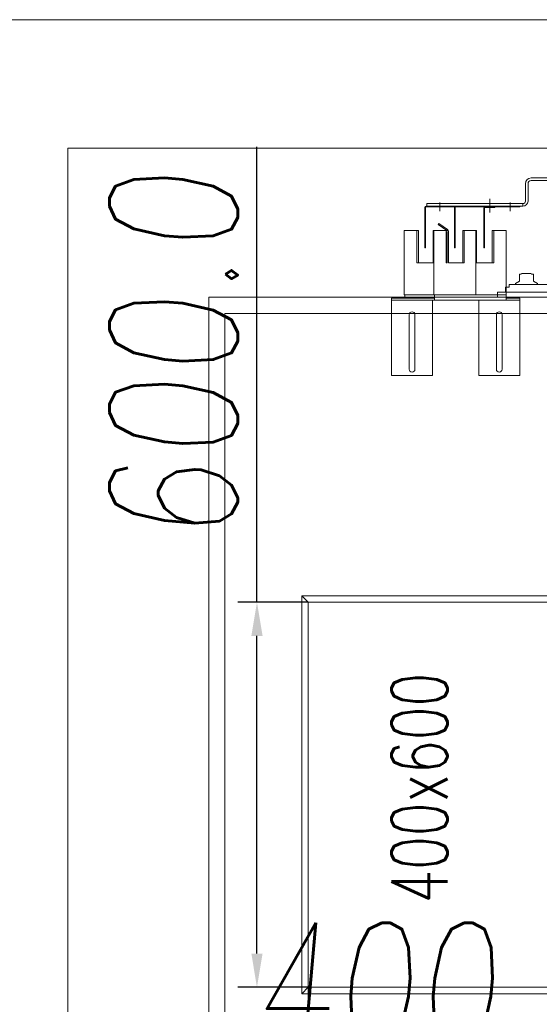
# Model space of a CAD drawing. Header units: millimetres. Extents: x 213386 to 459888, y 74252 to 208052.
# Tile 47 of 256: x 387802 to 388612, y 125898 to 127432. Entities that reach past the tile are written whole.
import ezdxf
from ezdxf.enums import TextEntityAlignment as Align

# ---------------------------------------------------------------- set-up
doc = ezdxf.new("R2010")
doc.units = ezdxf.units.MM
doc.linetypes.add('ČERCHOVANÁ', pattern=[25.4, 12.7, -6.35, 0, -6.35])
doc.layers.get('Defpoints').update_dxf_attribs({"color": 255, "lineweight": 0})
doc.layers.add('DIM_COMP_AUX', color=255, linetype='Continuous', lineweight=0, plot=False)
for name, color, linetype, lineweight in [('NOVÁ TENKÁ', 255, 'Continuous', 0), ('OSY', 255, 'Continuous', 0), ('ŽB', 255, 'Continuous', 0)]:
    doc.layers.add(name, color=color, linetype=linetype, lineweight=lineweight)
doc.styles.add('ROMANS', font='romans.shx', dxfattribs={"width": 0.75, "oblique": 5, "height": 200})
doc.styles.add('Text0.7_romans', font='romans.shx', dxfattribs={"width": 0.7})
doc.dimstyles.new('KONE_mm', dxfattribs={"dimscale": 15, "dimtxt": 3.5, "dimasz": 3.5, "dimexe": 2, "dimexo": 0, "dimgap": 2, "dimtad": 1, "dimdec": 0, "dimrnd": 0.01, "dimzin": 0, "dimdsep": 46, "dimtxsty": 'ROMANS', "dimsah": 1, "dimcen": 0, "dimclrd": 256, "dimclre": 256, "dimclrt": 256, "dimadec": 1, "dimazin": 3, "dimtfac": 1, "dimtdec": 0, "dimtmove": 0, "dimatfit": 3, "dimfxl": 1, "dimtolj": 1, "dimtzin": 0, "dimarcsym": 0})

# ---------------------------------------------------------------- blocks, each defined once
blk = doc.blocks.new('*D981')
at = {"layer": 'Defpoints', "color": 0, "transparency": 16777216}
for p in [(300, 1805.1), (-300, 1725), (300, 1725)]:
    blk.add_point(p, dxfattribs=at)
at = {"layer": 'DIM_COMP_AUX', "lineweight": -2, "transparency": 16777216}
for p, q in [((-300, 1725), (-300, 1835.1)), ((300, 1725), (300, 1835.1)), ((-247.5, 1805.1), (247.5, 1805.1)), ((300, 1805.1), (1009.5, 1805.1))]:
    blk.add_line(p, q, dxfattribs=at)
at = {"layer": 'DIM_COMP_AUX', "transparency": 16777216}
for points in [[(-247.5, 1813.8), (-247.5, 1796.3), (-300, 1805.1)], [(247.5, 1813.8), (247.5, 1796.3), (300, 1805.1)]]:
    blk.add_solid(points, dxfattribs=at)
at = {"layer": 'DIM_COMP_AUX', "transparency": 16777216, "insert": (681, 1935.1), "char_height": 200, "attachment_point": 5, "style": 'ROMANS'}
blk.add_mtext('\\A1;600.0', dxfattribs=at)
blk = doc.blocks.new('*D982')
at = {"layer": 'Defpoints', "color": 0, "transparency": 16777216}
for p in [(-429.8, 1725), (-300, 1725), (-300, 1325)]:
    blk.add_point(p, dxfattribs=at)
at = {"layer": 'DIM_COMP_AUX', "lineweight": -2, "transparency": 16777216}
for p, q in [((-300, 1725), (-459.8, 1725)), ((-429.8, 1377.5), (-429.8, 1672.5)), ((-300, 1325), (-459.8, 1325))]:
    blk.add_line(p, q, dxfattribs=at)
at = {"layer": 'DIM_COMP_AUX', "transparency": 16777216}
for points in [[(-421, 1672.5), (-438.5, 1672.5), (-429.8, 1725)], [(-421, 1377.5), (-438.5, 1377.5), (-429.8, 1325)]]:
    blk.add_solid(points, dxfattribs=at)
at = {"layer": 'DIM_COMP_AUX', "transparency": 16777216, "insert": (-299.8, 1525), "char_height": 200, "attachment_point": 5, "rotation": 270, "style": 'ROMANS'}
blk.add_mtext('\\A1;400.0', dxfattribs=at)
blk = doc.blocks.new('10030_Elevator_0')
at = {"layer": 'NOVÁ TENKÁ'}
for p, q in [((775, 1880), (-775, 1880)), ((775, 205), (775, 1880)), ((750, 1855), (-750, 1855)), ((750, 205), (750, 1855)), ((-300, 1725), (-310, 1735)), ((300, 1725), (310, 1735)), ((773.4, 1595.35), (653.4, 1595.35)), ((653.4, 1595.35), (653.4, 1531.35)), ((770.4, 1395.35), (770.4, 1595.35)), ((773.4, 1574.35), (773.4, 1595.35)), ((662.9, 1567.85), (710.35, 1567.85)), ((710.35, 1567.85), (747.9, 1567.85)), ((773.4, 1528.35), (773.4, 1574.35)), ((778.9, 1574.35), (773.4, 1574.35)), ((709.85, 1558.85), (662.9, 1558.85)), ((747.9, 1558.85), (709.85, 1558.85)), ((778.9, 1553.85), (778.9, 1509.35)), ((917, 1540.5), (917, 1390.5)), ((917, 1540.5), (921, 1540.5)), ((921, 1540.5), (921, 1390.5)), ((653.4, 1531.35), (770.4, 1531.35)), ((773.4, 1528.35), (770.4, 1528.35)), ((778.9, 1528.35), (773.4, 1528.35)), ((878.9, 1529.35), (878.9, 1530.35)), ((879.26, 1509.31), (888.46, 1522.45)), ((880.8, 1508.02), (890.1, 1521.3)), ((890.1, 1521.3), (888.46, 1522.45)), ((922.76, 1520.19), (909.02, 1520.19)), ((778.9, 1507.85), (778.9, 1463.35)), ((828.9, 1508.55), (876.69, 1508.55)), ((828.9, 1506.55), (877.27, 1506.55)), ((778.9, 1482.35), (778.9, 1461.85)), ((878.9, 1463.85), (878.9, 1483.35)), ((653.4, 1459.35), (770.4, 1459.35)), ((653.4, 1395.35), (653.4, 1459.35)), ((653.4, 1395.35), (653.4, 1459.35)), ((878.9, 1463.85), (778.9, 1463.85)), ((778.9, 1461.85), (778.9, 1416.35)), ((828.9, 1463.85), (828.9, 1463.02)), ((828.9, 1463.85), (828.9, 1463.02)), ((828.9, 1438.35), (828.9, 1463.02)), ((878.9, 1463.02), (828.9, 1463.02)), ((878.9, 1464.02), (878.9, 1463.02)), ((914, 1451.19), (852, 1451.19)), ((852, 1450.19), (852, 1451.19)), ((914, 1450.19), (852, 1450.19)), ((928.4, 1442.19), (907.14, 1442.19)), ((915, 1434.19), (915, 1449.19)), ((916, 1434.19), (916, 1449.19)), ((662.9, 1431.85), (710.11, 1431.85)), ((710.11, 1431.85), (747.9, 1431.85)), ((775.16, 1430), (783, 1430)), ((783, 1097.5), (783, 1430)), ((828.9, 1438.35), (878.9, 1438.35)), ((916, 1434.19), (915, 1434.19)), ((710.11, 1422.85), (662.9, 1422.85)), ((747.9, 1422.85), (710.11, 1422.85)), ((773.4, 1416.35), (770.4, 1416.35)), ((773.4, 1395.35), (773.4, 1416.35)), ((773.4, 1416.35), (818.4, 1416.35)), ((818.9, 1416.35), (778.9, 1416.35)), ((791, 1417.5), (783, 1417.5)), ((791, 1417.5), (791, 1412)), ((791, 1412), (795, 1412)), ((795, 1096.61), (795, 1412)), ((796.72, 1402.25), (795, 1402.25)), ((800.33, 1396), (796.72, 1402.25)), ((811, 1396), (800.33, 1396)), ((811, 1396), (811, 1393)), ((922.76, 1410.19), (909.02, 1410.19)), ((653.4, 1395.35), (773.4, 1395.35)), ((811, 1393), (811.37, 1393)), ((811.37, 1393), (812, 1391.92)), ((812, 1391.92), (812, 1378.09)), ((917, 1390.5), (921, 1390.5)), ((952, 1386.5), (925, 1386.5)), ((952, 1382.5), (925, 1382.5)), ((796.72, 1367.75), (795, 1367.75)), ((800.33, 1374), (796.72, 1367.75)), ((800.33, 1374), (811, 1374)), ((811, 1377), (811.37, 1377)), ((811, 1374), (811, 1377)), ((811.37, 1377), (812, 1378.09)), ((957, 1377.5), (957, 1136)), ((961, 1377.5), (961, 1136))]:
    blk.add_line(p, q, dxfattribs=at)
for points in [[(-310, 1315), (310, 1315), (310, 1735), (-310, 1735)], [(-300, 1325), (300, 1325), (300, 1725), (-300, 1725)]]:
    blk.add_lwpolyline(points, close=True, dxfattribs=at)
for points in [[(878.9, 1555.85), (878.9, 1575.35), (778.9, 1575.35), (778.9, 1553.85)], [(878.9, 1553.35), (878.9, 1555.85), (828.9, 1555.85), (828.9, 1529.35)], [(878.9, 1553.35), (828.9, 1553.35), (828.9, 1530.35), (878.9, 1530.35)], [(915, 1543.19), (852, 1543.19), (852, 1542.19), (915, 1542.19)], [(917, 1541.19), (917, 1395.19), (916, 1395.19), (916, 1541.19)], [(878.9, 1509.03), (878.9, 1529.35), (778.9, 1529.35), (778.9, 1507.85)], [(878.9, 1509.03), (878.9, 1509.85), (828.9, 1509.85), (828.9, 1508.55)], [(828.9, 1506.55), (828.9, 1484.35), (878.9, 1484.35)], [(828.9, 1506.55), (828.9, 1481.85), (878.9, 1481.85), (878.9, 1484.35)], [(915, 1496.19), (852, 1496.19), (852, 1497.19), (915, 1497.19)], [(818.9, 1416.35), (878.9, 1416.35), (878.9, 1438.35)], [(828.9, 1438.35), (828.9, 1435.85), (878.9, 1435.85), (878.9, 1438.35)], [(828.9, 1438.35), (828.9, 1435.85), (878.9, 1435.85), (878.9, 1438.35)]]:
    blk.add_lwpolyline(points, dxfattribs=at)
for centre, radius, start, end in [((662.9, 1563.35), 4.5, 90, 180), ((747.9, 1563.35), 4.5, 0, 90), ((662.9, 1563.35), 4.5, 180, 270), ((747.9, 1563.35), 4.5, 270, 0), ((915, 1541.19), 2, 0, 90), ((915, 1541.19), 1, 0, 90), ((877.27, 1511.55), 3, 270, 315.01696), ((877.27, 1511.55), 5, 270, 315), ((915, 1498.19), 1, 270, 0), ((915, 1498.19), 2, 270, 300), ((915, 1498.19), 2, 300, 0), ((914, 1449.19), 2, 0, 90), ((914, 1449.19), 1, 0, 90), ((662.9, 1427.35), 4.5, 90, 180), ((662.9, 1427.35), 4.5, 180, 270), ((747.9, 1427.35), 4.5, 0, 90), ((747.9, 1427.35), 4.5, 270, 0), ((925, 1390.5), 8, 180, 270), ((925, 1390.5), 4, 180, 270), ((952, 1377.5), 9, 0, 90), ((952, 1377.5), 5, 0, 90)]:
    blk.add_arc(centre, radius, start, end, dxfattribs=at)
at = {"layer": 'NOVÁ TENKÁ', "style": 'Text0.7_romans', "width": 0.7}
blk.add_text('400x600', height=87.5, dxfattribs=at).set_placement((10.3, 1508.07), align=Align.CENTER)
at = {"layer": 'DIM_COMP_AUX'}
dim = blk.add_linear_dim(base=(300, 1805.08), p1=(-300, 1725), p2=(300, 1725), dimstyle='KONE_mm', override={"dimdec": 1}, dxfattribs=at)
dim.commit()
dim.dimension.update_dxf_attribs({"geometry": '*D981', "text_midpoint": (681.01, 1935.08)})
dim = blk.add_linear_dim(base=(-429.76, 1725), p1=(-300, 1325), p2=(-300, 1725), angle=90, dimstyle='KONE_mm', override={"dimdec": 1}, dxfattribs=at)
dim.commit()
dim.dimension.update_dxf_attribs({"geometry": '*D982', "text_midpoint": (-429.76, 1525), "dimtype": 128})

msp = doc.modelspace()

# ---------------------------------------------------------------- linework, layer by layer
at = {"layer": 'OSY', "linetype": 'ČERCHOVANÁ', "ltscale": 25}
msp.add_line((400063.194, 127432.154), (385251.638, 127432.154), dxfattribs=at)
at = {"layer": 'ŽB'}
for p, q in [((386526.638, 127432.154), (390376.638, 127432.154)), ((386526.638, 127432.154), (390376.638, 127432.154)), ((387876.638, 127232.154), (387876.638, 122707.154)), ((387876.638, 127232.154), (389976.638, 127232.154)), ((387876.638, 127232.154), (387876.638, 122707.154)), ((387876.638, 127232.154), (389976.638, 127232.154))]:
    msp.add_line(p, q, dxfattribs=at)

# ---------------------------------------------------------------- block references
at = {"rotation": 90}
msp.add_blockref('10030_Elevator_0', (389976.638, 126224.654), dxfattribs=at)

doc.saveas('drawing.dxf')
